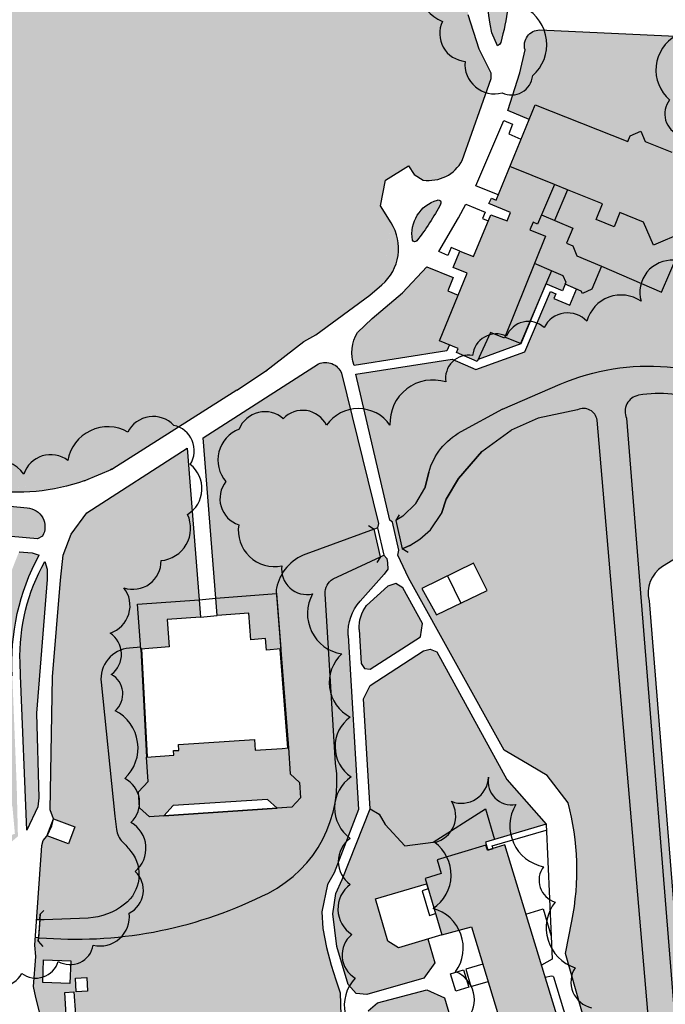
# Model space of a CAD drawing. Header units: metres. Extents: x 89795 to 94000, y 463250 to 466585.
# Tile 218 of 243: x 91738 to 91880, y 465273 to 465490. Entities that reach past the tile are written whole.
import ezdxf

# ---------------------------------------------------------------- set-up
doc = ezdxf.new("R2010")
doc.units = ezdxf.units.M
for name, color, linetype, true_color in [('92.1_Bestaande bebouwing - Existing building H', 7, 'Continuous', 0xb5b6af), ('95.0_water H', 7, 'Continuous', 0xd5e6f0), ('96.0_groen noord H', 7, 'Continuous', 0xb6b449)]:
    doc.layers.add(name, color=color, linetype=linetype, true_color=true_color)
for name, color, linetype in [('95.0_water', 6, 'Continuous'), ('96.0_forest', 71, 'Continuous'), ('XXX_Background', 3, 'Continuous')]:
    doc.layers.add(name, color=color, linetype=linetype)

msp = doc.modelspace()

# ---------------------------------------------------------------- hatches: boundary and pattern name
at = {"layer": '92.1_Bestaande bebouwing - Existing building H'}
for points in [[(91851.43, 465471.56), (91871.92, 465463.43), (91872.43, 465464.68), (91874.8, 465465.7), (91875.77, 465463.41), (91881.59, 465461.1), (91885.82, 465462.85), (91887.62, 465458.64), (91892.98, 465456.48), (91890.8, 465451.16), (91892.62, 465446.9), (91888.39, 465445.09), (91887.14, 465442.08), (91884.14, 465443.31), (91877.54, 465440.55), (91875.36, 465445.66), (91870.15, 465447.75), (91868.9, 465444.6), (91864.95, 465446.18), (91866.35, 465449.7), (91858.56, 465452.8), (91855.76, 465453.92), (91852.87, 465447.21), (91859.74, 465444.3), (91858.34, 465440.99), (91859.76, 465440.38), (91860.66, 465438.17), (91866.09, 465435.88), (91863.96, 465430.84), (91861.89, 465429.84), (91861.61, 465430.42), (91858.1, 465431.91), (91858.27, 465432.31), (91857.66, 465433.8), (91855.04, 465434.91), (91848.23, 465418.81), (91844.8, 465420.26), (91844.71, 465420.04), (91841.6, 465421.25), (91838.65, 465414.86), (91834.09, 465416.87), (91834.44, 465417.75), (91830.37, 465419.4), (91836.42, 465434.36), (91833.37, 465435.6), (91834.86, 465439.25), (91837.82, 465438.05), (91841.68, 465447.24), (91845.29, 465445.92), (91846.03, 465447.78), (91841.23, 465449.74), (91841.8, 465450.9), (91842.86, 465450.5)], [(91770.28, 465357.87), (91777.6, 465358.4), (91777.32, 465362.24), (91763.71, 465361.26), (91764.43, 465351.35), (91764.62, 465351.37), (91770.72, 465351.81)], [(91794.37, 465363.58), (91781.01, 465362.55), (91781.29, 465358.73), (91788.28, 465359.27), (91788.73, 465353.41), (91791.94, 465353.66), (91792.13, 465351.12), (91795.31, 465351.36)], [(91799.47, 465321.9), (91797.39, 465323.79), (91797.01, 465329.52), (91795.61, 465329.41), (91789.65, 465329.04), (91789.5, 465331.33), (91772.74, 465330.23), (91772.82, 465328.97), (91771.66, 465328.9), (91771.73, 465327.88), (91765.67, 465327.49), (91766.02, 465322.11), (91763.93, 465319.8), (91764.16, 465316.26), (91766.32, 465314.29), (91769.5, 465314.5), (91771.57, 465316.77), (91792.35, 465318.13), (91794.5, 465316.18), (91797.77, 465316.39), (91799.69, 465318.51)], [(91837, 465268.41), (91840.88, 465255.69), (91844.51, 465256.8), (91845.4, 465253.88), (91854.58, 465256.68), (91854.27, 465257.72), (91859.6, 465259.35), (91844.74, 465308.07), (91840.91, 465306.9), (91840.56, 465308.04), (91829.81, 465304.76), (91830.73, 465301.74), (91827.15, 465300.65), (91830.89, 465288.25), (91837.39, 465289.99), (91843.38, 465270.36)]]:
    msp.add_hatch(color=256, dxfattribs=at).paths.add_polyline_path(points)
at = {"layer": '95.0_water H'}
h = msp.add_hatch(color=256, dxfattribs=at)
h.paths.add_polyline_path([(91888.78, 465405.9), (91901.98, 465400.62), (91903.93, 465405.5), (91903.17, 465405.98, 0.250175), (91857.01, 465409.82), (91844.22, 465404.3), (91835.08, 465399.35, 0.205919), (91828.01, 465390.36), (91827.08, 465386.86), (91825.11, 465383.46), (91822.23, 465380.69), (91820.69, 465379.72), (91822.14, 465373.49), (91823.77, 465374.22), (91826.03, 465375.61), (91828.39, 465377.65), (91830.75, 465381.27), (91831.85, 465384.42), (91834.52, 465388.98), (91839.7, 465394.95), (91846.14, 465399.67), (91852.11, 465402.34), (91860.8, 465404.17, -0.50008), (91865.15, 465401.89), (91876.53, 465268.72, 0.978865), (91882.26, 465269.3), (91874.73, 465363.65), (91871.64, 465402.31, -0.492135), (91874.27, 465407.38, -0.140511)])
h.paths.add_polyline_path([(91805.13, 465363.53, -0.279591), (91806.87, 465366.84), (91817.33, 465371.74), (91815.91, 465377.84), (91800.88, 465372.32, 0.258406), (91794.36, 465364.78, 0.071341), (91794.32, 465364.22), (91797.01, 465329.52), (91797.39, 465323.79), (91799.47, 465321.9), (91799.69, 465318.51), (91797.77, 465316.39), (91769.5, 465314.5), (91766.32, 465314.29), (91764.16, 465316.26), (91763.93, 465319.8), (91766.02, 465322.11), (91765.67, 465327.49), (91764.43, 465351.35), (91764.4, 465351.75), (91761.91, 465351.55, 0.420415), (91755.65, 465344), (91758.73, 465314.43), (91759.05, 465311.52, 0.171718), (91760.37, 465308.76, -0.030649), (91762.26, 465306.63, -0.413865), (91760.85, 465294.97, -0.153161), (91752.81, 465291.92), (91743.08, 465291.52), (91742.11, 465291.51), (91741.83, 465287.59), (91743.57, 465287.47, 0.135652), (91792.58, 465297.46, 0.320831), (91807.43, 465326.06)])
at = {"layer": '96.0_groen noord H'}
h = msp.add_hatch(color=256, dxfattribs=at)
edge = h.paths.add_edge_path()
edge.add_line((91775.68, 465559.44), (91779.79, 465562.84))
edge.add_line((91779.79, 465562.84), (91784.49, 465566.84))
edge.add_line((91784.49, 465566.84), (91787.82, 465569.75))
edge.add_line((91787.82, 465569.75), (91791.91, 465573.41))
edge.add_line((91791.91, 465573.41), (91795.75, 465576.95))
edge.add_line((91795.75, 465576.95), (91797.72, 465578.8))
edge.add_line((91797.72, 465578.8), (91800.82, 465582.57))
edge.add_line((91800.82, 465582.57), (91803.82, 465586.61))
edge.add_line((91803.82, 465586.61), (91807.14, 465591.64))
edge.add_line((91807.14, 465591.64), (91810.14, 465596.63))
edge.add_line((91810.14, 465596.63), (91811.59, 465599.14))
edge.add_line((91811.59, 465599.14), (91813.81, 465603.21))
edge.add_line((91813.81, 465603.21), (91815.51, 465606.54))
edge.add_line((91815.51, 465606.54), (91816.89, 465609.39))
edge.add_line((91816.89, 465609.39), (91817.42, 465610.39))
edge.add_line((91817.42, 465610.39), (91837.72, 465603.63))
edge.add_line((91837.72, 465603.63), (91837.81, 465606.41))
edge.add_line((91837.81, 465606.41), (91839.78, 465605.58))
edge.add_line((91839.78, 465605.58), (91839.7, 465602.98))
edge.add_line((91839.7, 465602.98), (91840.61, 465602.67))
edge.add_line((91840.61, 465602.67), (91839.84, 465577.44))
edge.add_line((91839.84, 465577.44), (91840.77, 465562.49))
edge.add_arc((91892.96, 465566.61), 52.35, 184.517, 192.2707)
edge.add_arc((91702.69, 465525.23), 142.37, 2.6377, 12.2706, ccw=False)
edge.add_arc((91810.94, 465542.45), 35.6, 335.1899, 342.5611, ccw=False)
edge.add_arc((91899.88, 465501.33), 62.39, 155.1899, 174.928)
edge.add_arc((91836.08, 465507), 1.66, 353.3195, 354.9275, ccw=False)
edge.add_line((91837.73, 465506.8), (91836.9, 465499.69))
edge.add_line((91836.9, 465499.69), (91836.65, 465491.42))
edge.add_line((91836.65, 465491.42), (91839.09, 465483.86))
edge.add_line((91839.09, 465483.86), (91841.73, 465478.57))
edge.add_line((91841.73, 465478.57), (91841.74, 465477.36))
edge.add_line((91841.74, 465477.36), (91835.38, 465459.27))
edge.add_arc((91827.96, 465463.26), 8.42, 261.588, 331.7478, ccw=False)
edge.add_line((91826.73, 465454.93), (91824.76, 465456.17))
edge.add_line((91824.76, 465456.17), (91823.49, 465458.06))
edge.add_line((91823.49, 465458.06), (91818.4, 465454.87))
edge.add_line((91818.4, 465454.87), (91817.31, 465449.23))
edge.add_line((91817.31, 465449.23), (91819.65, 465445.48))
edge.add_arc((91810.81, 465439.8), 10.51, -49.6981, 32.7232, ccw=False)
edge.add_line((91817.61, 465431.79), (91814.95, 465429.53))
edge.add_line((91814.95, 465429.53), (91803.03, 465420.71))
edge.add_line((91803.03, 465420.71), (91800.41, 465419.27))
edge.add_line((91800.41, 465419.27), (91791.95, 465412.69))
edge.add_line((91791.95, 465412.69), (91785.63, 465408.55))
edge.add_line((91785.63, 465408.55), (91758.23, 465391.18))
edge.add_line((91758.23, 465391.18), (91751.96, 465388.47))
edge.add_arc((91736.96, 465432.14), 46.17, 261.8494, 288.9584, ccw=False)
edge.add_arc((91691.82, 465116.94), 272.24, 81.8493, 84.8161)
edge.add_line((91716.42, 465388.07), (91715.7, 465388.24))
edge.add_line((91715.7, 465388.24), (91711.11, 465389.92))
edge.add_line((91711.11, 465389.92), (91706.76, 465392.09))
edge.add_line((91706.76, 465392.09), (91705.26, 465392.88))
edge.add_line((91705.26, 465392.88), (91695.77, 465400.15))
edge.add_line((91695.77, 465400.15), (91687, 465408.14))
edge.add_line((91687, 465408.14), (91686.21, 465409.42))
edge.add_line((91686.21, 465409.42), (91678.72, 465418.04))
edge.add_line((91678.72, 465418.04), (91677.89, 465418.94))
edge.add_line((91677.89, 465418.94), (91650.96, 465451.86))
edge.add_line((91650.96, 465451.86), (91656.5, 465456.27))
edge.add_line((91656.5, 465456.27), (91667.51, 465458.43))
edge.add_line((91667.51, 465458.43), (91669, 465459.44))
edge.add_line((91669, 465459.44), (91667.67, 465461.38))
edge.add_line((91667.67, 465461.38), (91666.68, 465460.72))
edge.add_line((91666.68, 465460.72), (91655.46, 465458.51))
edge.add_line((91655.46, 465458.51), (91649.49, 465453.76))
edge.add_line((91649.49, 465453.76), (91648.56, 465455.19))
edge.add_line((91648.56, 465455.19), (91649.67, 465455.91))
edge.add_line((91649.67, 465455.91), (91649.73, 465455.82))
edge.add_line((91649.73, 465455.82), (91650.65, 465456.55))
edge.add_line((91650.65, 465456.55), (91648.88, 465458.8))
edge.add_line((91648.88, 465458.8), (91723.08, 465517.17))
edge.add_line((91723.08, 465517.17), (91723.53, 465517.53))
edge.add_line((91723.53, 465517.53), (91725.03, 465519.71))
edge.add_line((91725.03, 465519.71), (91775.66, 465559.45))
edge.add_line((91775.66, 465559.45), (91775.68, 465559.44))
for points in [[(91846.24, 465517.32, 0.779092), (91844.6, 465517.56, 0.152069), (91841.91, 465487.44), (91843.17, 465484.57, 0.224711), (91843.85, 465485.34, 0.04407), (91845.38, 465492.95, 0.037471)], [(91830.6, 465449.62, 0.661557), (91829.88, 465450.51, 0.384141), (91824.39, 465441.66, 0.574334), (91825.36, 465441.53, 0.044886)], [(91808.7, 465412.29, 0.420602), (91803.67, 465414.35), (91778.21, 465397.96), (91781.01, 465362.55), (91794.37, 465363.58), (91794.32, 465364.22, -0.071341), (91794.36, 465364.78, -0.258406), (91800.88, 465372.32), (91815.91, 465377.84), (91816.64, 465378.1), (91816.86, 465379.05)], [(91760.37, 465308.76, -0.030649), (91762.26, 465306.63, -0.413865), (91760.85, 465294.97, -0.153161), (91752.81, 465291.92), (91743.08, 465291.52), (91742.11, 465291.51), (91741.45, 465291.51), (91742.52, 465306.88), (91742.6, 465307.98), (91742.88, 465309.03), (91743.73, 465310.1), (91748.47, 465308.31), (91749.89, 465312.05), (91745.13, 465313.85), (91744.42, 465315.81), (91744.93, 465345.19), (91746.73, 465366.59), (91747.32, 465372.05), (91749.09, 465376.75), (91752.48, 465381.45), (91774.68, 465395.69), (91777.32, 465362.24), (91763.71, 465361.26), (91764.4, 465351.75), (91761.91, 465351.55, 0.420415), (91755.65, 465344), (91758.73, 465314.43), (91759.05, 465311.52, 0.171718)], [(91743.28, 465370.71), (91743.73, 465368.99), (91743.73, 465366.71), (91741.4, 465337.18), (91741.94, 465318.51), (91741.68, 465316.49), (91739.28, 465311.35), (91737.86, 465345.5), (91737.78, 465348.4, -0.136919)], [(91814.27, 465360.93), (91814.27, 465360.93), (91818.95, 465365.26), (91820.7, 465365.85), (91822.26, 465364.84), (91822.26, 465364.84), (91826.6, 465356.99), (91826.14, 465354.02), (91815.07, 465346.92), (91813.76, 465347.01), (91813.09, 465348.13), (91812.62, 465355.69, -0.184877)], [(91845.24, 465322.51), (91829.74, 465350.73), (91828.31, 465351.34), (91826.81, 465350.97), (91815.03, 465343.27), (91813.56, 465340.35), (91815.06, 465316.03), (91817.06, 465314.9), (91818.32, 465312.6), (91822.7, 465307.89), (91828.92, 465308.69), (91840.5, 465316.04), (91842.48, 465309.3), (91853.85, 465312.63)], [(91818.95, 465286.79), (91816.25, 465296.14), (91827.5, 465299.5), (91827.15, 465300.65), (91830.73, 465301.74), (91829.81, 465304.76), (91840.68, 465308.07), (91840.49, 465308.71), (91842.48, 465309.3), (91840.5, 465316.04), (91828.92, 465308.69), (91822.7, 465307.89), (91818.32, 465312.6), (91817.06, 465314.9), (91815.06, 465316.03), (91808.85, 465300.44), (91807.46, 465297.37), (91806.77, 465292.87), (91807.69, 465285.61), (91810.2, 465277.28), (91811.94, 465275.25), (91814.29, 465275.03), (91826.86, 465278.62), (91829.32, 465282.07), (91827.78, 465287.32), (91821.32, 465285.38)], [(91819.87, 465262.52), (91833.75, 465266.59), (91831.48, 465274.33), (91827.54, 465276.06), (91816.69, 465273.23), (91814.59, 465271.42), (91804.96, 465249.05), (91805.13, 465247.49), (91806.35, 465246.83), (91808.38, 465247.11), (91832.27, 465250.39), (91854.99, 465255.82), (91854.72, 465256.73), (91845.4, 465253.88), (91844.51, 465256.8), (91840.88, 465255.69), (91840.67, 465256.37), (91823.18, 465251.24)]]:
    msp.add_hatch(color=256, dxfattribs=at).paths.add_polyline_path(points)
h = msp.add_hatch(color=256, dxfattribs=at)
h.paths.add_polyline_path([(91840.84, 465364.25), (91829.68, 465358.87), (91826.42, 465364.68), (91837.82, 465370.31)], flags=16)
h.paths.add_polyline_path([(91828.01, 465390.36), (91827.08, 465386.86), (91825.11, 465383.46), (91822.23, 465380.69), (91820.69, 465379.72), (91822.14, 465373.49), (91823.77, 465374.22), (91826.03, 465375.61), (91828.39, 465377.65), (91830.75, 465381.27), (91831.85, 465384.42), (91834.52, 465388.98), (91839.7, 465394.95), (91846.14, 465399.67), (91852.11, 465402.34), (91860.8, 465404.17, -0.50008), (91865.15, 465401.89), (91876.53, 465268.72, 0.978865), (91882.26, 465269.3), (91874.73, 465363.65), (91871.64, 465402.31, -0.492135), (91874.27, 465407.38, -0.140511), (91888.78, 465405.9), (91901.98, 465400.62), (91903.93, 465405.5), (91903.17, 465405.98, 0.250175), (91857.01, 465409.82), (91844.22, 465404.3), (91835.08, 465399.35, 0.205919)], flags=16)
edge = h.paths.add_edge_path()
edge.add_line((91832.54, 465418.52), (91830.37, 465419.4))
edge.add_line((91830.37, 465419.4), (91834.46, 465429.52))
edge.add_line((91834.46, 465429.52), (91832.18, 465430.48))
edge.add_line((91832.18, 465430.48), (91833.35, 465433.39))
edge.add_line((91833.35, 465433.39), (91827.56, 465435.79))
edge.add_line((91827.56, 465435.79), (91822.2, 465430.05))
edge.add_line((91822.2, 465430.05), (91815.51, 465424.38))
edge.add_line((91815.51, 465424.38), (91812.25, 465421.29))
edge.add_arc((91819.59, 465416.82), 8.59, 148.6289, 199.2469)
edge.add_line((91811.48, 465413.99), (91831.99, 465417.22))
edge.add_line((91831.99, 465417.22), (91832.54, 465418.52))
h.paths.add_polyline_path([(91858.1, 465431.91), (91858.27, 465432.31), (91857.66, 465433.8), (91855.04, 465434.91), (91853.83, 465432.03), (91857.49, 465430.48)])
h.paths.add_polyline_path([(91853.82, 465432.03), (91848.23, 465418.81), (91844.8, 465420.26), (91844.71, 465420.04), (91841.6, 465421.25), (91838.86, 465415.3), (91848.28, 465418.79)])
edge = h.paths.add_edge_path()
edge.add_line((91861.61, 465430.42), (91860.6, 465430.85))
edge.add_line((91860.6, 465430.85), (91859.09, 465427.29))
edge.add_line((91859.09, 465427.29), (91855.58, 465428.77))
edge.add_line((91855.58, 465428.77), (91856.02, 465429.8))
edge.add_line((91856.02, 465429.8), (91854.83, 465430.31))
edge.add_line((91854.83, 465430.31), (91849.21, 465417))
edge.add_line((91849.21, 465417), (91838.37, 465413.09))
edge.add_line((91838.37, 465413.09), (91833.16, 465415.39))
edge.add_line((91833.16, 465415.39), (91811.89, 465412.04))
edge.add_line((91811.89, 465412.04), (91819.39, 465379.79))
edge.add_line((91819.39, 465379.79), (91819.94, 465379.34))
edge.add_line((91819.94, 465379.34), (91821.36, 465373.21))
edge.add_line((91821.36, 465373.21), (91821.18, 465372.07))
edge.add_line((91821.18, 465372.07), (91823.53, 465367.04))
edge.add_line((91823.53, 465367.04), (91844.63, 465329.02))
edge.add_line((91844.63, 465329.02), (91848.52, 465326.73))
edge.add_line((91848.52, 465326.73), (91854.13, 465323.43))
edge.add_line((91854.13, 465323.43), (91858.73, 465317.41))
edge.add_arc((91802.83, 465302.56), 57.84, -11.2896, 14.8765, ccw=False)
edge.add_line((91859.55, 465291.24), (91858.12, 465284.11))
edge.add_line((91858.12, 465284.11), (91864.11, 465263.07))
edge.add_line((91864.11, 465263.07), (91871.31, 465256.25))
edge.add_line((91871.31, 465256.25), (91887.72, 465249.96))
edge.add_arc((91890.15, 465260.89), 11.2, 257.4681, 310.1433)
edge.add_line((91897.37, 465252.33), (91900.71, 465255.14))
edge.add_line((91900.71, 465255.14), (91903.83, 465259.56))
edge.add_line((91903.83, 465259.56), (91907.33, 465267.28))
edge.add_line((91907.33, 465267.28), (91908.74, 465271.05))
edge.add_arc((91907.94, 465271.64), 0.989, 323.5127, 418.085)
edge.add_line((91908.46, 465272.47), (91888.24, 465285.07))
edge.add_arc((91895.32, 465296.44), 13.39, 184.5722, 238.085, ccw=False)
edge.add_line((91881.97, 465295.37), (91876.64, 465362))
edge.add_arc((91883.12, 465363.82), 6.73, 121.6529, 195.7015, ccw=False)
edge.add_line((91879.59, 465369.55), (91887.95, 465374.71))
edge.add_line((91887.95, 465374.71), (91895.48, 465381.56))
edge.add_line((91895.48, 465381.56), (91907.28, 465411.8))
edge.add_arc((91898.82, 465418.32), 10.69, 322.3526, 390.8952)
edge.add_arc((91937.64, 465441.55), 34.56, 177.4323, 210.8952, ccw=False)
edge.add_line((91903.12, 465443.1), (91903.53, 465452.21))
edge.add_line((91903.53, 465452.21), (91903.95, 465461.57))
edge.add_line((91903.95, 465461.57), (91903.83, 465476))
edge.add_line((91903.83, 465476), (91902.66, 465483.4))
edge.add_arc((91899.7, 465482.89), 3, 9.8002, 87.3527)
edge.add_line((91899.84, 465485.89), (91852.48, 465488.08))
edge.add_arc((91852.49, 465484.68), 3.4, 90.2094, 196.6078)
edge.add_line((91849.23, 465483.7), (91848.08, 465478.6))
edge.add_line((91848.08, 465478.6), (91845.46, 465470.27))
edge.add_line((91845.46, 465470.27), (91850.1, 465468.3))
edge.add_line((91850.1, 465468.3), (91851.43, 465471.56))
edge.add_line((91851.43, 465471.56), (91871.92, 465463.43))
edge.add_line((91871.92, 465463.43), (91872.43, 465464.68))
edge.add_line((91872.43, 465464.68), (91874.8, 465465.7))
edge.add_line((91874.8, 465465.7), (91875.77, 465463.41))
edge.add_line((91875.77, 465463.41), (91881.59, 465461.1))
edge.add_line((91881.59, 465461.1), (91885.82, 465462.85))
edge.add_line((91885.82, 465462.85), (91887.62, 465458.64))
edge.add_line((91887.62, 465458.64), (91892.98, 465456.48))
edge.add_line((91892.98, 465456.48), (91890.8, 465451.16))
edge.add_line((91890.8, 465451.16), (91892.62, 465446.9))
edge.add_line((91892.62, 465446.9), (91888.39, 465445.09))
edge.add_line((91888.39, 465445.09), (91887.14, 465442.08))
edge.add_line((91887.14, 465442.08), (91884.14, 465443.31))
edge.add_line((91884.14, 465443.31), (91877.54, 465440.55))
edge.add_line((91877.54, 465440.55), (91875.36, 465445.66))
edge.add_line((91875.36, 465445.66), (91870.15, 465447.75))
edge.add_line((91870.15, 465447.75), (91868.9, 465444.6))
edge.add_line((91868.9, 465444.6), (91864.95, 465446.18))
edge.add_line((91864.95, 465446.18), (91866.35, 465449.7))
edge.add_line((91866.35, 465449.7), (91858.56, 465452.8))
edge.add_line((91858.56, 465452.8), (91855.76, 465453.92))
edge.add_line((91855.76, 465453.92), (91852.87, 465447.21))
edge.add_line((91852.87, 465447.21), (91859.74, 465444.3))
edge.add_line((91859.74, 465444.3), (91858.34, 465440.99))
edge.add_line((91858.34, 465440.99), (91859.76, 465440.38))
edge.add_line((91859.76, 465440.38), (91860.66, 465438.17))
edge.add_line((91860.66, 465438.17), (91866.09, 465435.88))
edge.add_line((91866.09, 465435.88), (91863.96, 465430.84))
edge.add_line((91863.96, 465430.84), (91861.89, 465429.84))
edge.add_line((91861.89, 465429.84), (91861.61, 465430.42))
h = msp.add_hatch(color=256, dxfattribs=at)
h.paths.add_polyline_path([(91736.07, 465345.41, -0.139853), (91741.97, 465372.08), (91740.44, 465372.57), (91737.56, 465372.83), (91735.61, 465367.89), (91723.75, 465368.95), (91716.87, 465317.68), (91705.81, 465319.26), (91712.03, 465363.67), (91700.23, 465365.25), (91701.53, 465373.9), (91721.07, 465371.3), (91722.22, 465374.21), (91722.5, 465377.4), (91741.64, 465375.68), (91742.76, 465376.28, 0.548698), (91739.36, 465382.51), (91716.02, 465384.79), (91704.86, 465389.31), (91691.24, 465397.32), (91687.6, 465396.44), (91682.13, 465387.63), (91685.67, 465377.94), (91686.25, 465377.37), (91685.65, 465373.23), (91681.28, 465375.57), (91679.64, 465378.92), (91678.77, 465381.71), (91670.44, 465375.09), (91660.74, 465359.23), (91657.43, 465337.91), (91655.44, 465318.38), (91655.89, 465309.96), (91658.58, 465296.95), (91671.68, 465285.59), (91675.68, 465284.82), (91679.73, 465286.71), (91687.93, 465294.58), (91696.02, 465298.7), (91702.21, 465299.38), (91725.33, 465304.99), (91735.02, 465308.02), (91737.31, 465309.99), (91737.04, 465321.12)])
h.paths.add_polyline_path([(91736.09, 465316.64), (91736.64, 465310.56), (91733.82, 465309.44), (91731.16, 465308.37), (91729.45, 465307.69), (91729.52, 465316.64)], flags=16)
h.paths.add_polyline_path([(91696.16, 465314.37), (91695.24, 465299.56), (91677.91, 465300.56), (91678.32, 465307.24), (91670.55, 465307.69), (91671.05, 465315.97)], flags=16)
h = msp.add_hatch(color=256, dxfattribs=at)
h.paths.add_polyline_path([(91792.58, 465297.46, 0.320831), (91807.43, 465326.06), (91805.13, 465363.53, -0.279591), (91806.87, 465366.84), (91817.33, 465371.74), (91818.04, 465372.07), (91818.04, 465372.07), (91818.69, 465371.32), (91818.9, 465370.41), (91818.96, 465369), (91818.1, 465367.85), (91812.81, 465361.91, 0.199226), (91810.2, 465354.34), (91812.44, 465315.91), (91807.11, 465301.95), (91805.6, 465299.37), (91804.37, 465293.33), (91804.6, 465289.61), (91805.39, 465285.42), (91806.45, 465281.49), (91807.44, 465278.28), (91808.44, 465275.44), (91808.7, 465265.52), (91801.3, 465249.43), (91796.62, 465246.08), (91787.91, 465246.43), (91780.57, 465247.25), (91772.74, 465248.54), (91764.91, 465250.53), (91759.7, 465252.6), (91753.69, 465256.14), (91749.83, 465259.28), (91745.8, 465263.86), (91742.35, 465270.05), (91741.24, 465274.35), (91740.73, 465276.79), (91741.23, 465283.43), (91741.07, 465285.93), (91741.18, 465287.63), (91741.83, 465287.59), (91743.57, 465287.47, 0.135652)])
h.paths.add_polyline_path([(91752.67, 465275.8), (91750.17, 465275.65), (91749.99, 465278.64), (91752.49, 465278.79)], flags=16)
h.paths.add_polyline_path([(91749.98, 465270.63), (91747.98, 465270.5), (91747.68, 465275.49), (91749.68, 465275.62)], flags=16)
h.paths.add_polyline_path([(91748.78, 465277.46), (91742.79, 465277.68), (91742.97, 465282.68), (91748.96, 465282.46)], flags=16)

# ---------------------------------------------------------------- linework, layer by layer
at = {"layer": '95.0_water'}
for points in [[(91844.22, 465404.3), (91857.01, 465409.82, -0.250176), (91903.17, 465405.98), (91903.93, 465405.5)], [(91901.98, 465400.62), (91888.78, 465405.9, 0.140511), (91874.27, 465407.38, 0.492136), (91871.64, 465402.31), (91874.73, 465363.65), (91882.26, 465269.3, -0.978867), (91876.53, 465268.72), (91865.15, 465401.89, 0.50008), (91860.8, 465404.17), (91852.11, 465402.34), (91846.14, 465399.67)], [(91844.22, 465404.3), (91835.08, 465399.35, 0.205921)], [(91822.23, 465380.69), (91825.11, 465383.46), (91827.08, 465386.86), (91828.01, 465390.36, -0.206845), (91835.12, 465399.37), (91835.12, 465399.37)], [(91764.43, 465351.35), (91764.4, 465351.75), (91761.91, 465351.55, 0.420414), (91755.65, 465344), (91758.73, 465314.43), (91759.05, 465311.52, 0.17172), (91760.37, 465308.76, -0.030648), (91762.26, 465306.63, -0.413871), (91760.85, 465294.97, -0.153159), (91752.81, 465291.92), (91743.08, 465291.52), (91742.11, 465291.51), (91741.83, 465287.59), (91743.58, 465287.47, 0.13565), (91792.58, 465297.46, 0.320832), (91807.43, 465326.06), (91805.13, 465363.53, -0.279587), (91806.87, 465366.84), (91817.33, 465371.74), (91815.91, 465377.84), (91800.88, 465372.32, 0.258407), (91794.36, 465364.78, 0.071341), (91794.32, 465364.22), (91797.01, 465329.52), (91797.39, 465323.79), (91799.47, 465321.9), (91799.69, 465318.51), (91797.77, 465316.39), (91769.5, 465314.5), (91766.32, 465314.29), (91764.16, 465316.26), (91763.93, 465319.8), (91766.02, 465322.11), (91765.67, 465327.49)]]:
    msp.add_lwpolyline(points, format="xyb", dxfattribs=at)
for points in [[(91825.11, 465383.46), (91822.23, 465380.69), (91820.69, 465379.72), (91822.14, 465373.49), (91823.77, 465374.22), (91826.03, 465375.61), (91828.39, 465377.65), (91830.75, 465381.27), (91831.85, 465384.42), (91834.52, 465388.98), (91839.7, 465394.95), (91846.14, 465399.67)], [(91839.7, 465394.95), (91834.52, 465388.98), (91831.85, 465384.42), (91830.75, 465381.27)]]:
    msp.add_lwpolyline(points, dxfattribs=at)
at = {"layer": '96.0_forest'}
for points in [[(91827.7, 465504.21, 0.520567), (91830.99, 465489.98, 0.520567), (91835.99, 465481.13, 0.520567), (91844.16, 465474.18, 0.520567), (91850.92, 465477.99, 0.520567), (91849.21, 465492.97, 0.520567)], [(91882.6, 465486.86, 0.520567), (91881.12, 465472.61, 0.520567), (91883.4, 465464.88, 0.520567)], [(91882.13, 465437.2, 0.520567), (91874.84, 465428.15, 0.520567), (91862.89, 465423.75, 0.520567), (91853.42, 465422.37, 0.520567), (91845.15, 465420.45, 0.520567), (91837.66, 465416.15, 0.520567), (91831.75, 465410.34, 0.520567), (91819.41, 465400.81, 0.520567), (91805.41, 465400.8, 0.520567), (91795.85, 465402.22, 0.520567), (91786.13, 465399.91, 0.520567), (91783.22, 465388.33, 0.520567), (91786.03, 465378.78, 0.520567), (91795.53, 465369.72, 0.520567), (91802.34, 465363.52, 0.520567), (91808.78, 465350.28, 0.520567), (91810.64, 465336.32, 0.520567), (91810.83, 465323.1, 0.520567), (91810.66, 465309.51, 0.520567), (91810.65, 465299.35, 0.520567), (91810.97, 465288.29, 0.520567), (91811.73, 465278.68, 0.520567), (91814.73, 465264.44, 0.520567)], [(91729.16, 465278.58, 0.520567), (91738.15, 465279.7, 0.520567), (91746.22, 465282.35, 0.520567), (91753.94, 465285.93, 0.520567), (91761.86, 465293, 0.520567), (91763.2, 465302.23, 0.520567), (91762.26, 465313.05, 0.520567), (91760.89, 465322.76, 0.520567), (91758.77, 465337.73, 0.520567), (91757.92, 465345.73, 0.520567), (91757.64, 465354.87, 0.520567), (91760.7, 465364.87, 0.520567), (91768.89, 465370.87, 0.520567), (91774.74, 465381.08, 0.520567), (91775.35, 465392.11, 0.520567), (91771.7, 465400.75, 0.520567), (91761.57, 465399.27, 0.520567), (91748.32, 465392.97, 0.520567), (91738.62, 465389.98, 0.520567), (91724.12, 465389.35, 0.520567)], [(91836.36, 465269.53, 0.520567), (91833.9, 465280.06, 0.520567), (91828.93, 465294.05, 0.520567), (91829.28, 465308.65, 0.520567), (91832.97, 465317.71, 0.520567), (91841.15, 465323.03, 0.520567), (91847.17, 465316.99, 0.520567), (91853.31, 465303.27, 0.520567), (91855.87, 465295.46, 0.520567), (91860.27, 465280.96, 0.520567), (91863.92, 465272.11, 0.520567)]]:
    msp.add_lwpolyline(points, format="xyb", dxfattribs=at)
at = {"layer": 'XXX_Background'}
for p, q in [((91791.95, 465412.69), (91800.41, 465419.27)), ((91785.63, 465408.55), (91791.95, 465412.69)), ((91751.96, 465388.47), (91758.23, 465391.18)), ((91821.48, 465380.99), (91820.69, 465379.72)), ((91814.64, 465378.63), (91815.91, 465377.84)), ((91815.91, 465377.84), (91816.61, 465378.09)), ((91823.41, 465372.7), (91822.14, 465373.49)), ((91817.33, 465371.74), (91816.53, 465370.46)), ((91817.33, 465371.74), (91818.04, 465372.07)), ((91742.2, 465292.81), (91741.78, 465286.85)), ((91742.11, 465291.51), (91742.2, 465292.81)), ((91742.2, 465292.81), (91743.06, 465293.61)), ((91742.11, 465291.51), (91741.45, 465291.51)), ((91741.83, 465287.59), (91741.18, 465287.63)), ((91741.78, 465286.85), (91741.83, 465287.59)), ((91741.78, 465286.85), (91742.77, 465285.64))]:
    msp.add_line(p, q, dxfattribs=at)
msp.add_lwpolyline([(91841.91, 465487.44, -0.152067), (91844.6, 465517.56, -0.831586), (91846.24, 465517.21, -0.037305), (91845.38, 465492.95, -0.044069), (91843.85, 465485.34, -0.224709), (91843.17, 465484.57), (91841.91, 465487.44)], format="xyb", close=True, dxfattribs=at)
for points in [[(91800.41, 465419.27), (91803.03, 465420.71), (91814.95, 465429.53), (91817.61, 465431.79, 0.375981), (91819.65, 465445.48), (91817.31, 465449.23), (91818.4, 465454.87), (91823.49, 465458.06), (91824.76, 465456.17), (91826.73, 465454.93, 0.316066), (91835.38, 465459.27), (91841.74, 465477.36), (91841.73, 465478.57), (91839.09, 465483.86), (91836.65, 465491.42)], [(91850.1, 465468.3), (91845.46, 465470.27), (91848.08, 465478.6), (91849.23, 465483.7, -0.500754), (91852.48, 465488.08), (91899.84, 465485.89, -0.351923)], [(91824.39, 465441.66, -0.384135), (91829.88, 465450.51, -0.661557), (91830.6, 465449.62, -0.044887), (91825.36, 465441.53, -0.574453), (91824.39, 465441.66)], [(91832.54, 465418.52), (91831.99, 465417.22), (91811.48, 465413.99, -0.224526), (91812.25, 465421.29), (91815.51, 465424.38), (91822.2, 465430.05), (91827.56, 465435.79), (91833.35, 465433.39), (91832.18, 465430.48), (91834.46, 465429.52)], [(91864.11, 465263.07), (91858.12, 465284.11), (91859.55, 465291.24, 0.11467), (91858.73, 465317.41), (91854.13, 465323.43), (91848.52, 465326.73), (91844.63, 465329.02), (91823.53, 465367.04), (91821.18, 465372.07), (91821.36, 465373.21), (91819.94, 465379.34), (91819.39, 465379.79), (91811.89, 465412.04), (91833.16, 465415.39), (91838.37, 465413.09), (91849.21, 465417), (91854.83, 465430.31), (91856.02, 465429.8), (91855.58, 465428.77), (91859.09, 465427.29), (91860.6, 465430.85), (91858.1, 465431.91), (91857.49, 465430.48), (91853.83, 465432.03), (91848.28, 465418.79), (91838.87, 465415.3)], [(91803.67, 465414.35, -0.420602), (91808.7, 465412.29), (91816.86, 465379.05), (91816.64, 465378.09), (91818.04, 465372.07), (91818.69, 465371.32), (91818.9, 465370.41), (91818.96, 465369), (91818.1, 465367.85), (91812.81, 465361.91)], [(91791.95, 465412.69, 0.044875), (91792.29, 465412.95, 0.044875)], [(91785.63, 465408.55), (91758.23, 465391.18, -0.078885), (91757.7, 465390.95, -0.078885)], [(91752.22, 465388.58, -0.038362), (91751.96, 465388.47, -0.11884), (91730.42, 465386.44, 0.012946), (91716.42, 465388.07), (91715.7, 465388.24), (91711.11, 465389.92), (91706.76, 465392.09)], [(91716.02, 465384.79), (91739.36, 465382.51, -0.548698), (91742.76, 465376.28), (91741.64, 465375.68), (91722.5, 465377.4)], [(91887.95, 465374.71), (91879.59, 465369.55, 0.334831), (91876.64, 465362), (91881.97, 465295.37, 0.237831)], [(91736.07, 465345.41, -0.139853), (91741.97, 465372.08)], [(91737.86, 465345.5), (91737.78, 465348.4, -0.136917), (91743.28, 465370.71)], [(91810.2, 465354.34, -0.199226), (91812.81, 465361.91)], [(91812.62, 465355.69, -0.184831), (91814.27, 465360.93)]]:
    msp.add_lwpolyline(points, format="xyb", dxfattribs=at)
at = {"layer": 'XXX_Background', "ltscale": 5}
for points in [[(91884.14, 465443.31), (91877.54, 465440.55), (91875.36, 465445.66), (91870.15, 465447.75), (91868.9, 465444.6), (91864.95, 465446.18), (91866.35, 465449.7), (91858.56, 465452.8), (91855.76, 465453.92), (91852.87, 465447.21), (91859.74, 465444.3), (91858.34, 465440.99), (91859.76, 465440.38), (91860.66, 465438.17), (91866.09, 465435.88), (91863.96, 465430.84), (91861.89, 465429.84), (91861.61, 465430.42), (91858.1, 465431.91), (91858.27, 465432.31), (91857.66, 465433.8), (91855.04, 465434.91), (91848.23, 465418.81), (91844.8, 465420.26), (91844.71, 465420.04), (91841.6, 465421.25), (91838.65, 465414.86), (91834.09, 465416.87), (91834.44, 465417.75), (91830.37, 465419.4), (91836.42, 465434.36), (91833.37, 465435.6), (91834.86, 465439.25), (91837.82, 465438.05), (91841.68, 465447.24), (91845.29, 465445.92), (91846.03, 465447.78), (91841.23, 465449.74), (91841.8, 465450.9), (91842.86, 465450.5), (91851.43, 465471.56), (91871.92, 465463.43), (91872.43, 465464.68), (91874.8, 465465.7), (91875.77, 465463.41), (91881.59, 465461.1)], [(91855.76, 465453.92), (91845.88, 465457.94)], [(91858.56, 465452.8), (91855.69, 465446.01)], [(91852.87, 465447.21), (91851.99, 465445.18), (91851.03, 465445.65), (91850.31, 465443.92), (91853.77, 465442.53), (91844.8, 465420.26)], [(91866.09, 465435.88), (91879.36, 465430.18), (91884.87, 465443.01)], [(91777.32, 465362.24), (91781.01, 465362.55)], [(91777.6, 465358.4), (91781.29, 465358.73)], [(91771.57, 465316.77), (91769.5, 465314.5), (91766.32, 465314.29), (91764.16, 465316.26), (91763.93, 465319.8), (91766.02, 465322.11), (91765.67, 465327.49), (91771.73, 465327.88), (91771.66, 465328.9), (91772.82, 465328.97), (91772.74, 465330.23), (91789.5, 465331.33), (91789.65, 465329.04), (91795.61, 465329.41), (91797.01, 465329.52), (91797.39, 465323.79), (91799.47, 465321.9), (91799.69, 465318.51), (91797.77, 465316.39), (91794.5, 465316.18), (91792.35, 465318.13), (91771.57, 465316.77)], [(91830.89, 465288.25), (91821.32, 465285.38), (91818.95, 465286.79), (91816.25, 465296.14), (91827.5, 465299.5), (91827.85, 465298.35), (91826.52, 465297.96), (91828.12, 465292.51), (91829.48, 465292.91)]]:
    msp.add_lwpolyline(points, dxfattribs=at)
at = {"layer": 'XXX_Background'}
for points in [[(91843.31, 465451.63), (91838.35, 465453.63), (91844.53, 465468.07), (91846.47, 465467.25), (91845.61, 465465.1), (91848.33, 465463.95)], [(91834.86, 465439.25), (91832.92, 465440.04), (91832.17, 465438.28), (91830.2, 465439.12), (91834.54, 465446.58), (91836.16, 465449.59), (91840.39, 465447.84), (91839.81, 465446.42), (91841.12, 465445.89)], [(91855.04, 465434.91), (91851.33, 465436.48)], [(91866.09, 465435.86), (91866, 465435.91)], [(91781.01, 465362.55), (91778.21, 465397.96), (91803.67, 465414.35)], [(91742.35, 465270.05), (91741.24, 465274.35), (91740.73, 465276.79), (91741.23, 465283.43), (91741.07, 465285.93), (91742.52, 465306.88), (91742.6, 465307.98), (91742.88, 465309.03), (91743.67, 465310.03), (91745.13, 465313.85), (91744.42, 465315.81), (91744.93, 465345.19), (91746.73, 465366.59), (91747.32, 465372.05), (91749.09, 465376.75), (91752.48, 465381.45), (91774.68, 465395.69), (91777.32, 465362.24)], [(91828.01, 465390.36), (91827.08, 465386.86)], [(91823.77, 465374.22), (91822.14, 465373.49)], [(91737.56, 465372.83), (91740.44, 465372.57), (91741.97, 465372.08)], [(91743.28, 465370.71), (91743.73, 465368.99), (91743.73, 465366.71), (91741.4, 465337.18), (91741.94, 465318.51), (91741.68, 465316.49), (91739.28, 465311.35), (91737.86, 465345.5)], [(91832.12, 465367.49), (91835.03, 465361.45)], [(91812.62, 465355.69), (91813.09, 465348.13), (91813.76, 465347.01), (91815.07, 465346.92), (91826.14, 465354.02), (91826.6, 465356.99), (91822.26, 465364.84), (91822.26, 465364.84), (91820.7, 465365.85), (91818.95, 465365.26), (91814.27, 465360.93), (91814.27, 465360.93)], [(91810.2, 465354.34), (91812.44, 465315.91), (91807.11, 465301.95), (91805.6, 465299.37), (91804.37, 465293.33), (91804.6, 465289.61), (91805.39, 465285.42), (91806.45, 465281.49), (91807.44, 465278.28), (91808.44, 465275.44), (91808.7, 465265.52)], [(91813.56, 465340.35), (91815.03, 465343.27), (91826.81, 465350.97), (91828.31, 465351.34), (91829.74, 465350.73), (91845.24, 465322.51), (91853.85, 465312.63), (91854.99, 465287.91), (91855.22, 465282.84), (91852.83, 465281.54)], [(91827.78, 465287.32), (91829.32, 465282.07), (91826.86, 465278.62), (91814.29, 465275.03), (91811.94, 465275.25), (91810.2, 465277.28), (91807.69, 465285.61), (91806.77, 465292.87), (91807.46, 465297.37), (91808.85, 465300.44), (91815.06, 465316.03), (91813.56, 465340.35)], [(91769.5, 465314.5), (91794.5, 465316.18)], [(91815.06, 465316.03), (91817.06, 465314.9), (91818.32, 465312.6), (91822.7, 465307.89), (91828.92, 465308.69), (91840.5, 465316.04), (91842.48, 465309.3)], [(91853.85, 465312.63), (91840.49, 465308.71), (91841.01, 465306.93), (91842.16, 465307.28), (91841.98, 465307.9), (91853.91, 465311.34)], [(91849.39, 465292.82), (91853.22, 465293.94), (91854.99, 465287.91)], [(91839.92, 465281.72), (91836.14, 465280.62), (91837.27, 465276.79), (91841.08, 465277.91)], [(91835.67, 465280.47), (91836.79, 465276.65), (91833.92, 465275.8), (91832.79, 465279.63), (91835.67, 465280.47)], [(91853.66, 465278.84), (91855.08, 465279.18), (91855.38, 465279.12), (91855.51, 465278.93), (91861.2, 465260.26)], [(91814.59, 465271.42), (91816.69, 465273.23), (91827.54, 465276.06), (91831.48, 465274.33), (91833.75, 465266.59)]]:
    msp.add_lwpolyline(points, dxfattribs=at)
for points in [[(91829.68, 465358.87), (91840.84, 465364.25), (91837.82, 465370.31), (91826.42, 465364.68)], [(91765.67, 465327.49), (91765.87, 465327.5), (91764.62, 465351.37), (91764.43, 465351.35)], [(91796.81, 465329.5), (91797.01, 465329.52), (91795.31, 465351.36), (91795.11, 465351.35)], [(91743.76, 465310.09), (91744.81, 465312.32), (91745.13, 465313.85), (91749.89, 465312.05), (91748.47, 465308.31)]]:
    msp.add_lwpolyline(points, close=True, dxfattribs=at)
at = {"layer": 'XXX_Background', "ltscale": 5}
for points in [[(91764.43, 465351.35), (91763.71, 465361.26), (91777.32, 465362.24), (91777.6, 465358.4), (91770.28, 465357.87), (91770.72, 465351.81)], [(91781.29, 465358.73), (91781.01, 465362.55), (91794.37, 465363.58), (91795.31, 465351.36), (91792.13, 465351.12), (91791.94, 465353.66), (91788.73, 465353.41), (91788.28, 465359.27)], [(91837, 465268.41), (91840.88, 465255.69), (91844.51, 465256.8), (91845.4, 465253.88), (91854.58, 465256.68), (91854.27, 465257.72), (91859.6, 465259.35), (91844.74, 465308.07), (91840.91, 465306.9), (91840.56, 465308.04), (91829.81, 465304.76), (91830.73, 465301.74), (91827.15, 465300.65), (91830.89, 465288.25), (91837.39, 465289.99), (91843.38, 465270.36)], [(91742.79, 465277.68), (91742.97, 465282.68), (91748.96, 465282.46), (91748.78, 465277.46)], [(91750.17, 465275.65), (91749.99, 465278.64), (91752.49, 465278.79), (91752.67, 465275.8)], [(91747.98, 465270.5), (91747.68, 465275.49), (91749.68, 465275.62), (91749.98, 465270.63)]]:
    msp.add_lwpolyline(points, close=True, dxfattribs=at)

doc.saveas('drawing.dxf')
